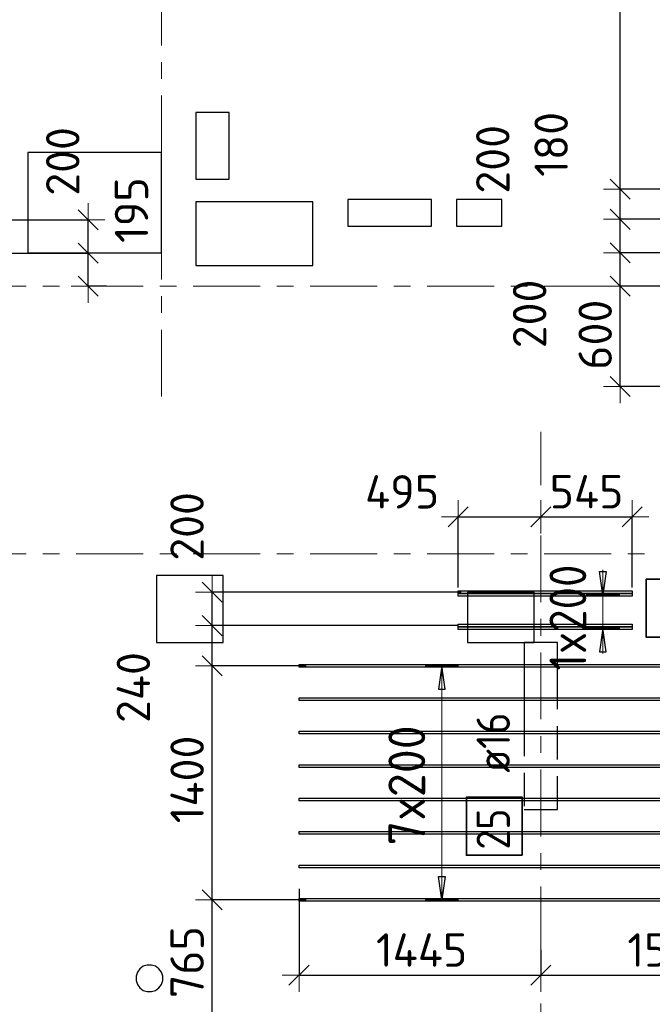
# Model space of a CAD drawing. Header units: metres. Extents: x -38 to 97, y -15 to 21.
# Tile 20 of 82: x 20.83 to 24.62, y 4.71 to 10.59. Entities that reach past the tile are written whole.
import ezdxf

# ---------------------------------------------------------------- set-up
doc = ezdxf.new("R2010")
doc.units = ezdxf.units.M
doc.header["$PDMODE"] = 65
for name, pattern in [('______11', [0.5, 0.4, -0.05, 0, -0.05]), ('______2', [0.27, 0.2, -0.07]), ('______5', [1.1, 0.8, -0.1, 0.1, -0.1])]:
    doc.linetypes.add(name, pattern=pattern)
for name, color, linetype, lineweight in [('XR$2$Осевая линия (1)', 7, '______5', 13), ('XR$3$Перекрытие (1)', 7, 'Continuous', 35), ('XR$3$Размерная линия (1)', 7, 'Continuous', 13)]:
    doc.layers.add(name, color=color, linetype=linetype, lineweight=lineweight)
doc.layers.add('XR$3$Арм.стержн.Доп. Арм верхн.зоны Х', color=7, linetype='Continuous', lineweight=35, true_color=0x8c8cff)
doc.layers.add('XR$5$Стена_ бетон несущ.', color=7, linetype='Continuous', lineweight=70, true_color=0xb4b496)
doc.styles.add('ISOCPEUR', font='txt')
doc.dimstyles.new('DIMSTYLE_3', dxfattribs={"dimtxt": 0.2, "dimasz": 0.2, "dimexe": 0, "dimexo": 0, "dimgap": 0.1, "dimtad": 2, "dimdec": 0, "dimlfac": 1000, "dimrnd": 5, "dimzin": 12, "dimdsep": 46, "dimtxsty": 'ISOCPEUR', "dimblk1": 'ALL_ML_STRICH', "dimblk2": 'ALL_ML_STRICH', "dimsah": 1, "dimcen": 0, "dimclrd": 7, "dimclre": 256, "dimclrt": 7, "dimadec": 0, "dimazin": 0, "dimtfac": 1, "dimtdec": 0, "dimtix": 1, "dimtmove": 2, "dimatfit": 3, "dimfxl": 0, "dimtzin": 0, "dimlwd": 0, "dimlwe": -3, "dimarcsym": 0})
doc.dimstyles.new('DIMSTYLE_6', dxfattribs={"dimtxt": 0.2, "dimasz": 0.2, "dimexe": 0, "dimexo": 0, "dimgap": 0.1, "dimtad": 2, "dimdec": 0, "dimlfac": 1000, "dimrnd": 5, "dimzin": 12, "dimdsep": 46, "dimtxsty": 'ISOCPEUR', "dimblk1": 'ALL_ML_STRICH', "dimblk2": 'ALL_ML_STRICH', "dimsah": 1, "dimcen": 0, "dimclrd": 7, "dimclre": 256, "dimclrt": 7, "dimadec": 0, "dimazin": 0, "dimtfac": 1, "dimtdec": 0, "dimtix": 1, "dimtmove": 2, "dimatfit": 3, "dimfxl": 0, "dimtvp": 1.2, "dimtzin": 0, "dimlwd": 0, "dimlwe": -3, "dimarcsym": 0})
doc.dimstyles.new('DIMSTYLE_7', dxfattribs={"dimtxt": 0.2, "dimasz": 0.2, "dimexe": 0, "dimexo": 0, "dimgap": 0.1, "dimtad": 0, "dimdec": 0, "dimlfac": 1000, "dimrnd": 5, "dimzin": 12, "dimdsep": 46, "dimtxsty": 'ISOCPEUR', "dimblk1": 'ALL_ML_STRICH', "dimblk2": 'ALL_ML_STRICH', "dimsah": 1, "dimcen": 0, "dimclrd": 7, "dimclre": 256, "dimclrt": 7, "dimadec": 0, "dimazin": 0, "dimtfac": 1, "dimtdec": 0, "dimtix": 1, "dimtmove": 2, "dimatfit": 3, "dimfxl": 0, "dimtvp": 1.2, "dimtzin": 0, "dimlwd": 0, "dimlwe": -3, "dimarcsym": 0})

# ---------------------------------------------------------------- blocks, each defined once
blk = doc.blocks.new('ALL_ML_STRICH')
at = {"color": 0, "linetype": 'ByBlock', "lineweight": -2}
for p, q in [((-0.3, -0.3), (0.3, 0.3)), ((0, -0.5), (0, 0.5)), ((-1, 0), (0.5, 0))]:
    blk.add_line(p, q, dxfattribs=at)
blk = doc.blocks.new('*D126')
at = {"layer": 'DEFPOINTS', "color": 7, "linetype": 'Continuous', "lineweight": 13, "transparency": 33554687}
for p in [(20.2315, 9.1971), (21.2409, 9), (21.3318, 9)]:
    blk.add_point(p, dxfattribs=at)
at = {"layer": 'XR$3$Размерная линия (1)', "color": 9, "linetype": 'Continuous', "lineweight": -2, "true_color": 0xc7c7c7, "transparency": 33554687}
for p, q in [((20.2515, 9.1971), (21.2409, 9.1971)), ((21.3518, 9), (21.2409, 9))]:
    blk.add_line(p, q, dxfattribs=at)
at = {"layer": 'XR$3$Размерная линия (1)', "color": 7, "linetype": 'Continuous', "lineweight": -2, "transparency": 33554687}
blk.add_line((21.2409, 9), (21.2409, 9.1971), dxfattribs=at)
at = {"layer": 'XR$3$Размерная линия (1)', "color": 7, "linetype": 'Continuous', "lineweight": 13, "transparency": 33554687, "xscale": 0.2, "yscale": 0.2, "zscale": 0.2}
for p, rotation in [((21.2409, 9.1971), 90), ((21.2409, 9), 270)]:
    blk.add_blockref('ALL_ML_STRICH', p, dxfattribs=dict(at, rotation=rotation))
at = {"layer": 'XR$3$Размерная линия (1)', "color": 7, "linetype": 'Continuous', "lineweight": 13, "transparency": 33554687, "insert": (21.5008, 9.4551), "char_height": 0.2, "width": 0.6, "attachment_point": 5, "rotation": 90, "style": 'ISOCPEUR'}
blk.add_mtext('\\A1;{195}', dxfattribs=at)
blk = doc.blocks.new('*D127')
at = {"layer": 'DEFPOINTS', "color": 7, "linetype": 'Continuous', "lineweight": 13, "transparency": 33554687}
for p in [(20.2315, 9.3971), (20.2315, 9.1971), (21.2409, 9.1971)]:
    blk.add_point(p, dxfattribs=at)
at = {"layer": 'XR$3$Размерная линия (1)', "color": 9, "linetype": 'Continuous', "lineweight": -2, "true_color": 0xc7c7c7, "transparency": 33554687}
for p, q in [((20.2515, 9.3971), (21.2409, 9.3971)), ((20.2515, 9.1971), (21.2409, 9.1971))]:
    blk.add_line(p, q, dxfattribs=at)
at = {"layer": 'XR$3$Размерная линия (1)', "color": 7, "linetype": 'Continuous', "lineweight": -2, "transparency": 33554687}
blk.add_line((21.2409, 9.1971), (21.2409, 9.3971), dxfattribs=at)
at = {"layer": 'XR$3$Размерная линия (1)', "color": 7, "linetype": 'Continuous', "lineweight": 13, "transparency": 33554687, "xscale": 0.2, "yscale": 0.2, "zscale": 0.2}
for p, rotation in [((21.2409, 9.3971), 90), ((21.2409, 9.1971), 270)]:
    blk.add_blockref('ALL_ML_STRICH', p, dxfattribs=dict(at, rotation=rotation))
at = {"layer": 'XR$3$Размерная линия (1)', "color": 7, "linetype": 'Continuous', "lineweight": 13, "transparency": 33554687, "insert": (21.0897, 9.7466), "char_height": 0.2, "width": 0.6, "attachment_point": 5, "rotation": 90, "style": 'ISOCPEUR'}
blk.add_mtext('\\A1;{200}', dxfattribs=at)
blk = doc.blocks.new('*D134')
at = {"layer": 'DEFPOINTS', "color": 7, "linetype": 'Continuous', "lineweight": 13, "transparency": 33554687}
for p in [(22.5029, 5.4154), (23.95, 5.0505), (22.5029, 4.8802)]:
    blk.add_point(p, dxfattribs=at)
at = {"layer": 'XR$3$Размерная линия (1)', "color": 9, "linetype": 'Continuous', "lineweight": -2, "true_color": 0xc7c7c7, "transparency": 33554687}
for p, q in [((22.5029, 5.3954), (22.5029, 4.8802)), ((23.95, 5.0305), (23.95, 4.8802))]:
    blk.add_line(p, q, dxfattribs=at)
at = {"layer": 'XR$3$Размерная линия (1)', "color": 7, "linetype": 'Continuous', "lineweight": -2, "transparency": 33554687}
blk.add_line((22.5029, 4.8802), (23.95, 4.8802), dxfattribs=at)
at = {"layer": 'XR$3$Размерная линия (1)', "color": 7, "linetype": 'Continuous', "lineweight": 13, "transparency": 33554687, "xscale": 0.2, "yscale": 0.2, "zscale": 0.2, "rotation": 180}
blk.add_blockref('ALL_ML_STRICH', (22.5029, 4.8802), dxfattribs=at)
at = {"layer": 'XR$3$Размерная линия (1)', "color": 7, "linetype": 'Continuous', "lineweight": 13, "transparency": 33554687, "xscale": 0.2, "yscale": 0.2, "zscale": 0.2}
blk.add_blockref('ALL_ML_STRICH', (23.95, 4.8802), dxfattribs=at)
at = {"layer": 'XR$3$Размерная линия (1)', "color": 7, "linetype": 'Continuous', "lineweight": 13, "transparency": 33554687, "insert": (23.2364, 5.0302), "char_height": 0.2, "width": 0.8, "attachment_point": 5, "style": 'ISOCPEUR'}
blk.add_mtext('\\A1;{1445}', dxfattribs=at)
blk = doc.blocks.new('*D135')
at = {"layer": 'DEFPOINTS', "color": 7, "linetype": 'Continuous', "lineweight": 13, "transparency": 33554687}
for p in [(25.4529, 5.4236), (23.95, 5.0505), (23.95, 4.8802)]:
    blk.add_point(p, dxfattribs=at)
at = {"layer": 'XR$3$Размерная линия (1)', "color": 9, "linetype": 'Continuous', "lineweight": -2, "true_color": 0xc7c7c7, "transparency": 33554687}
for p, q in [((25.4529, 5.4036), (25.4529, 4.8802)), ((23.95, 5.0305), (23.95, 4.8802))]:
    blk.add_line(p, q, dxfattribs=at)
at = {"layer": 'XR$3$Размерная линия (1)', "color": 7, "linetype": 'Continuous', "lineweight": -2, "transparency": 33554687}
blk.add_line((23.95, 4.8802), (25.4529, 4.8802), dxfattribs=at)
at = {"layer": 'XR$3$Размерная линия (1)', "color": 7, "linetype": 'Continuous', "lineweight": 13, "transparency": 33554687, "xscale": 0.2, "yscale": 0.2, "zscale": 0.2, "rotation": 180}
blk.add_blockref('ALL_ML_STRICH', (23.95, 4.8802), dxfattribs=at)
at = {"layer": 'XR$3$Размерная линия (1)', "color": 7, "linetype": 'Continuous', "lineweight": 13, "transparency": 33554687, "xscale": 0.2, "yscale": 0.2, "zscale": 0.2}
blk.add_blockref('ALL_ML_STRICH', (25.4529, 4.8802), dxfattribs=at)
at = {"layer": 'XR$3$Размерная линия (1)', "color": 7, "linetype": 'Continuous', "lineweight": 13, "transparency": 33554687, "insert": (24.7314, 5.0302), "char_height": 0.2, "width": 0.8, "attachment_point": 5, "style": 'ISOCPEUR'}
blk.add_mtext('\\A1;{1505}', dxfattribs=at)
blk = doc.blocks.new('*D136')
at = {"layer": 'DEFPOINTS', "color": 7, "linetype": 'Continuous', "lineweight": 13, "transparency": 33554687}
for p in [(23.455, 7.6213), (23.95, 7.6213), (23.455, 7.1782)]:
    blk.add_point(p, dxfattribs=at)
at = {"layer": 'XR$3$Размерная линия (1)', "color": 9, "linetype": 'Continuous', "lineweight": -2, "true_color": 0xc7c7c7, "transparency": 33554687}
for p, q in [((23.455, 7.1982), (23.455, 7.6213)), ((23.95, 7.6213), (23.95, 7.6213))]:
    blk.add_line(p, q, dxfattribs=at)
at = {"layer": 'XR$3$Размерная линия (1)', "color": 7, "linetype": 'Continuous', "lineweight": -2, "transparency": 33554687}
blk.add_line((23.455, 7.6213), (23.95, 7.6213), dxfattribs=at)
at = {"layer": 'XR$3$Размерная линия (1)', "color": 7, "linetype": 'Continuous', "lineweight": 13, "transparency": 33554687, "xscale": 0.2, "yscale": 0.2, "zscale": 0.2, "rotation": 180}
blk.add_blockref('ALL_ML_STRICH', (23.455, 7.6213), dxfattribs=at)
at = {"layer": 'XR$3$Размерная линия (1)', "color": 7, "linetype": 'Continuous', "lineweight": 13, "transparency": 33554687, "xscale": 0.2, "yscale": 0.2, "zscale": 0.2}
blk.add_blockref('ALL_ML_STRICH', (23.95, 7.6213), dxfattribs=at)
at = {"layer": 'XR$3$Размерная линия (1)', "color": 7, "linetype": 'Continuous', "lineweight": 13, "transparency": 33554687, "insert": (23.1196, 7.7704), "char_height": 0.2, "width": 0.6, "attachment_point": 5, "style": 'ISOCPEUR'}
blk.add_mtext('\\A1;{495}', dxfattribs=at)
blk = doc.blocks.new('*D137')
at = {"layer": 'DEFPOINTS', "color": 7, "linetype": 'Continuous', "lineweight": 13, "transparency": 33554687}
for p in [(23.95, 7.6213), (23.95, 7.6213), (24.4957, 7.1782)]:
    blk.add_point(p, dxfattribs=at)
at = {"layer": 'XR$3$Размерная линия (1)', "color": 9, "linetype": 'Continuous', "lineweight": -2, "true_color": 0xc7c7c7, "transparency": 33554687}
for p, q in [((23.95, 7.6213), (23.95, 7.6213)), ((24.4957, 7.1982), (24.4957, 7.6213))]:
    blk.add_line(p, q, dxfattribs=at)
at = {"layer": 'XR$3$Размерная линия (1)', "color": 7, "linetype": 'Continuous', "lineweight": -2, "transparency": 33554687}
blk.add_line((23.95, 7.6213), (24.4957, 7.6213), dxfattribs=at)
at = {"layer": 'XR$3$Размерная линия (1)', "color": 7, "linetype": 'Continuous', "lineweight": 13, "transparency": 33554687, "xscale": 0.2, "yscale": 0.2, "zscale": 0.2, "rotation": 180}
blk.add_blockref('ALL_ML_STRICH', (23.95, 7.6213), dxfattribs=at)
at = {"layer": 'XR$3$Размерная линия (1)', "color": 7, "linetype": 'Continuous', "lineweight": 13, "transparency": 33554687, "xscale": 0.2, "yscale": 0.2, "zscale": 0.2}
blk.add_blockref('ALL_ML_STRICH', (24.4957, 7.6213), dxfattribs=at)
at = {"layer": 'XR$3$Размерная линия (1)', "color": 7, "linetype": 'Continuous', "lineweight": 13, "transparency": 33554687, "insert": (24.2229, 7.7713), "char_height": 0.2, "width": 0.6, "attachment_point": 5, "style": 'ISOCPEUR'}
blk.add_mtext('\\A1;{545}', dxfattribs=at)
blk = doc.blocks.new('*D143')
at = {"layer": 'DEFPOINTS', "color": 7, "linetype": 'Continuous', "lineweight": 13, "transparency": 33554687}
for p in [(22.5656, 5.3302), (21.9837, 4.5652), (22.5372, 4.5652)]:
    blk.add_point(p, dxfattribs=at)
at = {"layer": 'XR$3$Размерная линия (1)', "color": 9, "linetype": 'Continuous', "lineweight": -2, "true_color": 0xc7c7c7, "transparency": 33554687}
for p, q in [((22.5456, 5.3302), (21.9837, 5.3302)), ((22.5172, 4.5652), (21.9837, 4.5652))]:
    blk.add_line(p, q, dxfattribs=at)
at = {"layer": 'XR$3$Размерная линия (1)', "color": 7, "linetype": 'Continuous', "lineweight": -2, "transparency": 33554687}
blk.add_line((21.9837, 4.5652), (21.9837, 5.3302), dxfattribs=at)
at = {"layer": 'XR$3$Размерная линия (1)', "color": 7, "linetype": 'Continuous', "lineweight": 13, "transparency": 33554687, "xscale": 0.2, "yscale": 0.2, "zscale": 0.2}
for p, rotation in [((21.9837, 5.3302), 90), ((21.9837, 4.5652), 270)]:
    blk.add_blockref('ALL_ML_STRICH', p, dxfattribs=dict(at, rotation=rotation))
at = {"layer": 'XR$3$Размерная линия (1)', "color": 7, "linetype": 'Continuous', "lineweight": 13, "transparency": 33554687, "insert": (21.8337, 4.9577), "char_height": 0.2, "width": 0.6, "attachment_point": 5, "rotation": 90, "style": 'ISOCPEUR'}
blk.add_mtext('\\A1;{765}', dxfattribs=at)
blk = doc.blocks.new('*D144')
at = {"layer": 'DEFPOINTS', "color": 7, "linetype": 'Continuous', "lineweight": 13, "transparency": 33554687}
for p in [(22.5656, 6.7302), (21.9837, 5.3302), (22.5656, 5.3302)]:
    blk.add_point(p, dxfattribs=at)
at = {"layer": 'XR$3$Размерная линия (1)', "color": 9, "linetype": 'Continuous', "lineweight": -2, "true_color": 0xc7c7c7, "transparency": 33554687}
for p, q in [((22.5456, 6.7302), (21.9837, 6.7302)), ((22.5456, 5.3302), (21.9837, 5.3302))]:
    blk.add_line(p, q, dxfattribs=at)
at = {"layer": 'XR$3$Размерная линия (1)', "color": 7, "linetype": 'Continuous', "lineweight": -2, "transparency": 33554687}
blk.add_line((21.9837, 5.3302), (21.9837, 6.7302), dxfattribs=at)
at = {"layer": 'XR$3$Размерная линия (1)', "color": 7, "linetype": 'Continuous', "lineweight": 13, "transparency": 33554687, "xscale": 0.2, "yscale": 0.2, "zscale": 0.2}
for p, rotation in [((21.9837, 6.7302), 90), ((21.9837, 5.3302), 270)]:
    blk.add_blockref('ALL_ML_STRICH', p, dxfattribs=dict(at, rotation=rotation))
at = {"layer": 'XR$3$Размерная линия (1)', "color": 7, "linetype": 'Continuous', "lineweight": 13, "transparency": 33554687, "insert": (21.8337, 6.0502), "char_height": 0.2, "width": 0.8, "attachment_point": 5, "rotation": 90, "style": 'ISOCPEUR'}
blk.add_mtext('\\A1;{1400}', dxfattribs=at)
blk = doc.blocks.new('*D145')
at = {"layer": 'DEFPOINTS', "color": 7, "linetype": 'Continuous', "lineweight": 13, "transparency": 33554687}
for p in [(23.4684, 6.9702), (21.9837, 6.7302), (22.5656, 6.7302)]:
    blk.add_point(p, dxfattribs=at)
at = {"layer": 'XR$3$Размерная линия (1)', "color": 9, "linetype": 'Continuous', "lineweight": -2, "true_color": 0xc7c7c7, "transparency": 33554687}
for p, q in [((23.4484, 6.9702), (21.9837, 6.9702)), ((22.5456, 6.7302), (21.9837, 6.7302))]:
    blk.add_line(p, q, dxfattribs=at)
at = {"layer": 'XR$3$Размерная линия (1)', "color": 7, "linetype": 'Continuous', "lineweight": -2, "transparency": 33554687}
blk.add_line((21.9837, 6.7302), (21.9837, 6.9702), dxfattribs=at)
at = {"layer": 'XR$3$Размерная линия (1)', "color": 7, "linetype": 'Continuous', "lineweight": 13, "transparency": 33554687, "xscale": 0.2, "yscale": 0.2, "zscale": 0.2}
for p, rotation in [((21.9837, 6.9702), 90), ((21.9837, 6.7302), 270)]:
    blk.add_blockref('ALL_ML_STRICH', p, dxfattribs=dict(at, rotation=rotation))
at = {"layer": 'XR$3$Размерная линия (1)', "color": 7, "linetype": 'Continuous', "lineweight": 13, "transparency": 33554687, "insert": (21.5122, 6.6002), "char_height": 0.2, "width": 0.6, "attachment_point": 5, "rotation": 90, "style": 'ISOCPEUR'}
blk.add_mtext('\\A1;{240}', dxfattribs=at)
blk = doc.blocks.new('*D146')
at = {"layer": 'DEFPOINTS', "color": 7, "linetype": 'Continuous', "lineweight": 13, "transparency": 33554687}
for p in [(23.4923, 7.1702), (21.9837, 6.9702), (23.4684, 6.9702)]:
    blk.add_point(p, dxfattribs=at)
at = {"layer": 'XR$3$Размерная линия (1)', "color": 9, "linetype": 'Continuous', "lineweight": -2, "true_color": 0xc7c7c7, "transparency": 33554687}
for p, q in [((23.4723, 7.1702), (21.9837, 7.1702)), ((23.4484, 6.9702), (21.9837, 6.9702))]:
    blk.add_line(p, q, dxfattribs=at)
at = {"layer": 'XR$3$Размерная линия (1)', "color": 7, "linetype": 'Continuous', "lineweight": -2, "transparency": 33554687}
blk.add_line((21.9837, 6.9702), (21.9837, 7.1702), dxfattribs=at)
at = {"layer": 'XR$3$Размерная линия (1)', "color": 7, "linetype": 'Continuous', "lineweight": 13, "transparency": 33554687, "xscale": 0.2, "yscale": 0.2, "zscale": 0.2}
for p, rotation in [((21.9837, 7.1702), 90), ((21.9837, 6.9702), 270)]:
    blk.add_blockref('ALL_ML_STRICH', p, dxfattribs=dict(at, rotation=rotation))
at = {"layer": 'XR$3$Размерная линия (1)', "color": 7, "linetype": 'Continuous', "lineweight": 13, "transparency": 33554687, "insert": (21.8332, 7.5636), "char_height": 0.2, "width": 0.6, "attachment_point": 5, "rotation": 90, "style": 'ISOCPEUR'}
blk.add_mtext('\\A1;{200}', dxfattribs=at)
blk = doc.blocks.new('*D402')
at = {"layer": 'DEFPOINTS', "color": 7, "linetype": 'Continuous', "lineweight": 13, "transparency": 33554687}
for p in [(24.7464, 9), (24.4247, 8.4003), (24.9489, 8.4003)]:
    blk.add_point(p, dxfattribs=at)
at = {"layer": 'XR$3$Размерная линия (1)', "color": 9, "linetype": 'Continuous', "lineweight": -2, "true_color": 0xc7c7c7, "transparency": 33554687}
for p, q in [((24.7264, 9), (24.4247, 9)), ((24.9289, 8.4003), (24.4247, 8.4003))]:
    blk.add_line(p, q, dxfattribs=at)
at = {"layer": 'XR$3$Размерная линия (1)', "color": 7, "linetype": 'Continuous', "lineweight": -2, "transparency": 33554687}
blk.add_line((24.4247, 8.4003), (24.4247, 9), dxfattribs=at)
at = {"layer": 'XR$3$Размерная линия (1)', "color": 7, "linetype": 'Continuous', "lineweight": 13, "transparency": 33554687, "xscale": 0.2, "yscale": 0.2, "zscale": 0.2}
for p, rotation in [((24.4247, 9), 90), ((24.4247, 8.4003), 270)]:
    blk.add_blockref('ALL_ML_STRICH', p, dxfattribs=dict(at, rotation=rotation))
at = {"layer": 'XR$3$Размерная линия (1)', "color": 7, "linetype": 'Continuous', "lineweight": 13, "transparency": 33554687, "insert": (24.2747, 8.7101), "char_height": 0.2, "width": 0.6, "attachment_point": 5, "rotation": 90, "style": 'ISOCPEUR'}
blk.add_mtext('\\A1;{600}', dxfattribs=at)
blk = doc.blocks.new('*D403')
at = {"layer": 'DEFPOINTS', "color": 7, "linetype": 'Continuous', "lineweight": 13, "transparency": 33554687}
for p in [(24.8295, 9.2003), (24.4247, 9), (24.7464, 9)]:
    blk.add_point(p, dxfattribs=at)
at = {"layer": 'XR$3$Размерная линия (1)', "color": 9, "linetype": 'Continuous', "lineweight": -2, "true_color": 0xc7c7c7, "transparency": 33554687}
for p, q in [((24.8095, 9.2003), (24.4247, 9.2003)), ((24.7264, 9), (24.4247, 9))]:
    blk.add_line(p, q, dxfattribs=at)
at = {"layer": 'XR$3$Размерная линия (1)', "color": 7, "linetype": 'Continuous', "lineweight": -2, "transparency": 33554687}
blk.add_line((24.4247, 9), (24.4247, 9.2003), dxfattribs=at)
at = {"layer": 'XR$3$Размерная линия (1)', "color": 7, "linetype": 'Continuous', "lineweight": 13, "transparency": 33554687, "xscale": 0.2, "yscale": 0.2, "zscale": 0.2}
for p, rotation in [((24.4247, 9.2003), 90), ((24.4247, 9), 270)]:
    blk.add_blockref('ALL_ML_STRICH', p, dxfattribs=dict(at, rotation=rotation))
at = {"layer": 'XR$3$Размерная линия (1)', "color": 7, "linetype": 'Continuous', "lineweight": 13, "transparency": 33554687, "insert": (23.8824, 8.8343), "char_height": 0.2, "width": 0.6, "attachment_point": 5, "rotation": 90, "style": 'ISOCPEUR'}
blk.add_mtext('\\A1;{200}', dxfattribs=at)
blk = doc.blocks.new('*D404')
at = {"layer": 'DEFPOINTS', "color": 7, "linetype": 'Continuous', "lineweight": 13, "transparency": 33554687}
for p in [(24.8295, 9.4003), (24.4247, 9.2003), (24.8295, 9.2003)]:
    blk.add_point(p, dxfattribs=at)
at = {"layer": 'XR$3$Размерная линия (1)', "color": 9, "linetype": 'Continuous', "lineweight": -2, "true_color": 0xc7c7c7, "transparency": 33554687}
for p, q in [((24.8095, 9.4003), (24.4247, 9.4003)), ((24.8095, 9.2003), (24.4247, 9.2003))]:
    blk.add_line(p, q, dxfattribs=at)
at = {"layer": 'XR$3$Размерная линия (1)', "color": 7, "linetype": 'Continuous', "lineweight": -2, "transparency": 33554687}
blk.add_line((24.4247, 9.2003), (24.4247, 9.4003), dxfattribs=at)
at = {"layer": 'XR$3$Размерная линия (1)', "color": 7, "linetype": 'Continuous', "lineweight": 13, "transparency": 33554687, "xscale": 0.2, "yscale": 0.2, "zscale": 0.2}
for p, rotation in [((24.4247, 9.4003), 90), ((24.4247, 9.2003), 270)]:
    blk.add_blockref('ALL_ML_STRICH', p, dxfattribs=dict(at, rotation=rotation))
at = {"layer": 'XR$3$Размерная линия (1)', "color": 7, "linetype": 'Continuous', "lineweight": 13, "transparency": 33554687, "insert": (23.6622, 9.7592), "char_height": 0.2, "width": 0.6, "attachment_point": 5, "rotation": 90, "style": 'ISOCPEUR'}
blk.add_mtext('\\A1;{200}', dxfattribs=at)
blk = doc.blocks.new('*D405')
at = {"layer": 'DEFPOINTS', "color": 7, "linetype": 'Continuous', "lineweight": 13, "transparency": 33554687}
for p in [(25.0138, 9.5803), (24.4247, 9.4003), (24.8295, 9.4003)]:
    blk.add_point(p, dxfattribs=at)
at = {"layer": 'XR$3$Размерная линия (1)', "color": 9, "linetype": 'Continuous', "lineweight": -2, "true_color": 0xc7c7c7, "transparency": 33554687}
for p, q in [((24.9938, 9.5803), (24.4247, 9.5803)), ((24.8095, 9.4003), (24.4247, 9.4003))]:
    blk.add_line(p, q, dxfattribs=at)
at = {"layer": 'XR$3$Размерная линия (1)', "color": 7, "linetype": 'Continuous', "lineweight": -2, "transparency": 33554687}
blk.add_line((24.4247, 9.4003), (24.4247, 9.5803), dxfattribs=at)
at = {"layer": 'XR$3$Размерная линия (1)', "color": 7, "linetype": 'Continuous', "lineweight": 13, "transparency": 33554687, "xscale": 0.2, "yscale": 0.2, "zscale": 0.2}
for p, rotation in [((24.4247, 9.5803), 90), ((24.4247, 9.4003), 270)]:
    blk.add_blockref('ALL_ML_STRICH', p, dxfattribs=dict(at, rotation=rotation))
at = {"layer": 'XR$3$Размерная линия (1)', "color": 7, "linetype": 'Continuous', "lineweight": 13, "transparency": 33554687, "insert": (24.0115, 9.8483), "char_height": 0.2, "width": 0.6, "attachment_point": 5, "rotation": 90, "style": 'ISOCPEUR'}
blk.add_mtext('\\A1;{180}', dxfattribs=at)
blk = doc.blocks.new('*D406')
at = {"layer": 'DEFPOINTS', "color": 7, "linetype": 'Continuous', "lineweight": 13, "transparency": 33554687}
for p in [(25.0293, 14.9803), (24.4247, 9.5803), (25.0138, 9.5803)]:
    blk.add_point(p, dxfattribs=at)
at = {"layer": 'XR$3$Размерная линия (1)', "color": 9, "linetype": 'Continuous', "lineweight": -2, "true_color": 0xc7c7c7, "transparency": 33554687}
for p, q in [((25.0093, 14.9803), (24.4247, 14.9803)), ((24.9938, 9.5803), (24.4247, 9.5803))]:
    blk.add_line(p, q, dxfattribs=at)
at = {"layer": 'XR$3$Размерная линия (1)', "color": 7, "linetype": 'Continuous', "lineweight": -2, "transparency": 33554687}
blk.add_line((24.4247, 9.5803), (24.4247, 14.9803), dxfattribs=at)
at = {"layer": 'XR$3$Размерная линия (1)', "color": 7, "linetype": 'Continuous', "lineweight": 13, "transparency": 33554687, "xscale": 0.2, "yscale": 0.2, "zscale": 0.2}
for p, rotation in [((24.4247, 14.9803), 90), ((24.4247, 9.5803), 270)]:
    blk.add_blockref('ALL_ML_STRICH', p, dxfattribs=dict(at, rotation=rotation))
at = {"layer": 'XR$3$Размерная линия (1)', "color": 7, "linetype": 'Continuous', "lineweight": 13, "transparency": 33554687, "insert": (24.2747, 12.2803), "char_height": 0.2, "width": 0.8, "attachment_point": 5, "rotation": 90, "style": 'ISOCPEUR'}
blk.add_mtext('\\A1;{5400}', dxfattribs=at)

msp = doc.modelspace()

# ---------------------------------------------------------------- linework, layer by layer
at = {"layer": 'XR$2$Осевая линия (1)', "color": 253, "linetype": '______11', "lineweight": 13, "true_color": 0xa0a0a0, "transparency": 33554687}
for p, q in [((21.68, 8.34), (21.68, 19.78)), ((-2.63, 9), (62.6, 9)), ((23.95, -3.39), (23.95, 8.13)), ((-2.63, 7.4), (62.6, 7.4))]:
    msp.add_line(p, q, dxfattribs=at)
at = {"layer": 'XR$3$Арм.стержн.Доп. Арм верхн.зоны Х', "color": 7, "linetype": 'Continuous', "lineweight": 13, "transparency": 33554687}
for p, q in [((24.3212, 7.1542), (24.3212, 7.3042)), ((24.3212, 6.9542), (24.3212, 7.1542)), ((24.3212, 6.9542), (24.3212, 6.8042)), ((23.3578, 6.7302), (23.3578, 6.7302)), ((23.3578, 5.3302), (23.3578, 6.7302)), ((23.3578, 5.3302), (23.3578, 5.3302))]:
    msp.add_line(p, q, dxfattribs=at)
at = {"layer": 'XR$3$Арм.стержн.Доп. Арм верхн.зоны Х', "color": 7, "linetype": 'Continuous', "lineweight": 25, "transparency": 33554687}
for p, q in [((24.3212, 7.1542), (24.3012, 7.2942)), ((24.3012, 7.2942), (24.3412, 7.2942)), ((24.3412, 7.2942), (24.3212, 7.1542)), ((24.3212, 6.9542), (24.3012, 6.8142)), ((24.3412, 6.8142), (24.3212, 6.9542)), ((24.3012, 6.8142), (24.3412, 6.8142)), ((23.3578, 6.7302), (23.3378, 6.5902)), ((23.3778, 6.5902), (23.3578, 6.7302)), ((23.3378, 6.5902), (23.3778, 6.5902)), ((23.3578, 5.3302), (23.3378, 5.4702)), ((23.3378, 5.4702), (23.3778, 5.4702)), ((23.3778, 5.4702), (23.3578, 5.3302))]:
    msp.add_line(p, q, dxfattribs=at)
at = {"layer": 'XR$3$Арм.стержн.Доп. Арм верхн.зоны Х', "color": 253, "linetype": 'Continuous', "lineweight": -3, "true_color": 0xa0a0a0, "transparency": 33554687}
for p, q in [((24.3212, 7.1542), (24.2212, 7.1542)), ((24.3212, 7.1542), (24.4212, 7.1542)), ((24.3212, 6.9542), (24.2212, 6.9542)), ((24.3212, 6.9542), (24.4212, 6.9542)), ((23.3578, 6.7302), (23.2578, 6.7302)), ((23.3578, 6.7302), (23.4578, 6.7302)), ((23.3578, 5.3302), (23.2578, 5.3302)), ((23.3578, 5.3302), (23.4578, 5.3302))]:
    msp.add_line(p, q, dxfattribs=at)
at = {"layer": 'XR$3$Арм.стержн.Доп. Арм верхн.зоны Х', "color": 7, "linetype": 'Continuous', "lineweight": 35, "transparency": 33554687}
for points in [[(24.9139, 6.9007), (24.9139, 7.2474), (24.5806, 7.2474), (24.5806, 6.9007), (24.9139, 6.9007)], [(23.8382, 5.5972), (23.8382, 5.9439), (23.5048, 5.9439), (23.5048, 5.5972), (23.8382, 5.5972)]]:
    msp.add_lwpolyline(points, dxfattribs=at)
at = {"layer": 'XR$3$Арм.стержн.Доп. Арм верхн.зоны Х', "color": 7, "linetype": 'Continuous', "lineweight": 25, "transparency": 33554687}
for points in [[(24.4957, 7.1622), (23.455, 7.1622), (23.455, 7.1782), (24.4957, 7.1782), (24.4957, 7.1622)], [(23.455, 7.1622), (24.4957, 7.1622), (24.4957, 7.1462), (23.455, 7.1462), (23.455, 7.1622)], [(24.4957, 6.9622), (23.455, 6.9622), (23.455, 6.9782), (24.4957, 6.9782), (24.4957, 6.9622)], [(23.455, 6.9622), (24.4957, 6.9622), (24.4957, 6.9462), (23.455, 6.9462), (23.455, 6.9622)], [(25.4529, 6.7222), (22.5029, 6.7222), (22.5029, 6.7382), (25.4529, 6.7382), (25.4529, 6.7222)], [(25.4529, 6.5222), (22.5029, 6.5222), (22.5029, 6.5382), (25.4529, 6.5382), (25.4529, 6.5222)], [(25.4529, 6.3222), (22.5029, 6.3222), (22.5029, 6.3382), (25.4529, 6.3382), (25.4529, 6.3222)], [(25.4529, 6.1222), (22.5029, 6.1222), (22.5029, 6.1382), (25.4529, 6.1382), (25.4529, 6.1222)], [(25.4529, 5.9222), (22.5029, 5.9222), (22.5029, 5.9382), (25.4529, 5.9382), (25.4529, 5.9222)], [(25.4529, 5.7222), (22.5029, 5.7222), (22.5029, 5.7382), (25.4529, 5.7382), (25.4529, 5.7222)], [(25.4529, 5.5222), (22.5029, 5.5222), (22.5029, 5.5382), (25.4529, 5.5382), (25.4529, 5.5222)], [(25.4529, 5.3222), (22.5029, 5.3222), (22.5029, 5.3382), (25.4529, 5.3382), (25.4529, 5.3222)]]:
    msp.add_lwpolyline(points, dxfattribs=at)
at = {"layer": 'XR$3$Перекрытие (1)', "color": 7, "linetype": 'Continuous', "lineweight": 25, "transparency": 33554687}
for p, q in [((21.8855, 10.0398), (21.8855, 9.6398)), ((22.0855, 10.0398), (21.8855, 10.0398)), ((22.0855, 9.6398), (22.0855, 10.0398)), ((20.88, 9.8003), (20.88, 9.2003)), ((21.68, 9.8003), (20.88, 9.8003)), ((21.68, 9.2003), (21.68, 9.8003)), ((21.8855, 9.6398), (22.0855, 9.6398)), ((21.8856, 9.5045), (21.8856, 9.1245)), ((22.5856, 9.5045), (21.8856, 9.5045)), ((22.5856, 9.1245), (22.5856, 9.5045)), ((22.7959, 9.5195), (22.7959, 9.3595)), ((23.2959, 9.5195), (22.7959, 9.5195)), ((23.2959, 9.3595), (23.2959, 9.5195)), ((23.4459, 9.5195), (23.4459, 9.3595)), ((23.7159, 9.5195), (23.4459, 9.5195)), ((23.7159, 9.3595), (23.7159, 9.5195)), ((22.7959, 9.3595), (23.2959, 9.3595)), ((23.4459, 9.3595), (23.7159, 9.3595)), ((20.88, 9.2003), (21.68, 9.2003)), ((21.8856, 9.1245), (22.5856, 9.1245)), ((21.65, 7.2702), (21.65, 6.8702)), ((22.05, 7.2702), (21.65, 7.2702)), ((22.05, 6.8702), (22.05, 7.2702)), ((23.51, 7.1702), (23.51, 6.8702)), ((23.91, 7.1702), (23.51, 7.1702)), ((23.91, 6.8702), (23.91, 7.1702)), ((21.65, 6.8702), (22.05, 6.8702)), ((23.51, 6.8702), (23.91, 6.8702)), ((21.536, 4.8976), (21.5282, 4.8736)), ((21.5509, 4.918), (21.536, 4.8976)), ((21.5713, 4.9328), (21.5509, 4.918)), ((21.5953, 4.9406), (21.5713, 4.9328)), ((21.6205, 4.9406), (21.5953, 4.9406)), ((21.6445, 4.9328), (21.6205, 4.9406)), ((21.6649, 4.918), (21.6445, 4.9328)), ((21.6798, 4.8976), (21.6649, 4.918)), ((21.6876, 4.8736), (21.6798, 4.8976)), ((21.5282, 4.8736), (21.5282, 4.8483)), ((21.5282, 4.8483), (21.536, 4.8243)), ((21.6798, 4.8243), (21.6876, 4.8483)), ((21.6876, 4.8483), (21.6876, 4.8736)), ((21.536, 4.8243), (21.5509, 4.8039)), ((21.5509, 4.8039), (21.5713, 4.7891)), ((21.5713, 4.7891), (21.5953, 4.7813)), ((21.5953, 4.7813), (21.6205, 4.7813)), ((21.6205, 4.7813), (21.6445, 4.7891)), ((21.6445, 4.7891), (21.6649, 4.8039)), ((21.6649, 4.8039), (21.6798, 4.8243))]:
    msp.add_line(p, q, dxfattribs=at)
at = {"layer": 'XR$5$Стена_ бетон несущ.', "color": 253, "linetype": '______2', "lineweight": -3, "true_color": 0xa0a0a0, "transparency": 33554687}
for p, q in [((24.05, 6.87), (23.85, 6.87)), ((23.85, 6.87), (23.85, 6.67)), ((24.05, 6.67), (24.05, 6.87)), ((23.85, 6.67), (23.85, 6.47)), ((24.05, 5.87), (24.05, 6.67)), ((23.85, 6.47), (23.85, 6.39)), ((23.85, 6.39), (23.85, 5.87)), ((23.85, 5.87), (24.05, 5.87))]:
    msp.add_line(p, q, dxfattribs=at)

# ---------------------------------------------------------------- texts
at = {"layer": 'XR$3$Арм.стержн.Доп. Арм верхн.зоны Х', "color": 7, "linetype": 'Continuous', "lineweight": 13, "transparency": 33554687, "char_height": 0.22, "attachment_point": 7, "rotation": 90, "style": 'ISOCPEUR'}
for s, insert, width in [('\\W0.89;1x200', (24.2212, 6.7022), 0.823552), ('\\W0.95;7x200', (23.2578, 5.6562), 0.873359)]:
    msp.add_mtext(s, dxfattribs=dict(at, insert=insert, width=width))
at = {"layer": 'XR$3$Арм.стержн.Доп. Арм верхн.зоны Х', "color": 7, "linetype": 'Continuous', "lineweight": 25, "transparency": 33554687, "char_height": 0.2, "attachment_point": 7, "rotation": 90, "style": 'ISOCPEUR'}
for s, insert, width in [('\\W0.89; ø16 ', (23.7648, 5.9772), 0.749105), ('\\W0.87;25', (23.7648, 5.6306), 0.367208)]:
    msp.add_mtext(s, dxfattribs=dict(at, insert=insert, width=width))

# ---------------------------------------------------------------- dimensions: what is measured, and where the dimension line sits
at = {"layer": 'XR$3$Размерная линия (1)', "color": 7, "linetype": 'Continuous', "lineweight": 13, "transparency": 33554687}
for base, p1, p2, dimstyle, picture, middle in [((24.4247, 14.9803), (24.9938, 9.5803), (25.0093, 14.9803), 'DIMSTYLE_3', '*D406', (24.2747, 12.2803)), ((24.4247, 9.5803), (24.8095, 9.4003), (24.9938, 9.5803), 'DIMSTYLE_6', '*D405', (24.0115, 9.8483)), ((21.2409, 9.3971), (20.2515, 9.1971), (20.2515, 9.3971), 'DIMSTYLE_6', '*D127', (21.0897, 9.7466)), ((24.4247, 9.4003), (24.8095, 9.2003), (24.8095, 9.4003), 'DIMSTYLE_6', '*D404', (23.6622, 9.7592)), ((21.2409, 9.1971), (21.3518, 9), (20.2515, 9.1971), 'DIMSTYLE_7', '*D126', (21.5008, 9.4551)), ((24.4247, 9.2003), (24.7264, 9), (24.8095, 9.2003), 'DIMSTYLE_6', '*D403', (23.8824, 8.8343)), ((24.4247, 9), (24.9289, 8.4003), (24.7264, 9), 'DIMSTYLE_3', '*D402', (24.2747, 8.7101)), ((21.9837, 7.1702), (23.4484, 6.9702), (23.4723, 7.1702), 'DIMSTYLE_6', '*D146', (21.8332, 7.5636)), ((21.9837, 6.9702), (22.5456, 6.7302), (23.4484, 6.9702), 'DIMSTYLE_6', '*D145', (21.5122, 6.6002)), ((21.9837, 6.7302), (22.5456, 5.3302), (22.5456, 6.7302), 'DIMSTYLE_3', '*D144', (21.8337, 6.0502)), ((21.9837, 5.3302), (22.5172, 4.5652), (22.5456, 5.3302), 'DIMSTYLE_3', '*D143', (21.8337, 4.9577))]:
    dim = msp.add_linear_dim(base=base, p1=p1, p2=p2, angle=90, dimstyle=dimstyle, override={"dimpost": '<>', "dimclrd": 7, "dimclre": 9, "dimclrt": 7, "dimlwd": 0, "dimlwe": 65533}, dxfattribs=at)
    dim.commit()
    dim.dimension.update_dxf_attribs({"geometry": picture, "text_midpoint": middle, "dimtype": 160})
for base, p1, p2, dimstyle, picture, middle in [((23.95, 7.6213), (23.455, 7.1982), (23.95, 7.6213), 'DIMSTYLE_6', '*D136', (23.1196, 7.7704)), ((24.4957, 7.6213), (23.95, 7.6213), (24.4957, 7.1982), 'DIMSTYLE_6', '*D137', (24.2229, 7.7713)), ((25.4529, 4.8802), (23.95, 5.0305), (25.4529, 5.4036), 'DIMSTYLE_3', '*D135', (24.7314, 5.0302)), ((23.95, 4.8802), (22.5029, 5.3954), (23.95, 5.0305), 'DIMSTYLE_3', '*D134', (23.2364, 5.0302))]:
    dim = msp.add_linear_dim(base=base, p1=p1, p2=p2, dimstyle=dimstyle, override={"dimpost": '<>', "dimclrd": 7, "dimclre": 9, "dimclrt": 7, "dimlwd": 0, "dimlwe": 65533}, dxfattribs=at)
    dim.commit()
    dim.dimension.update_dxf_attribs({"geometry": picture, "text_midpoint": middle, "dimtype": 160})

doc.saveas('drawing.dxf')
